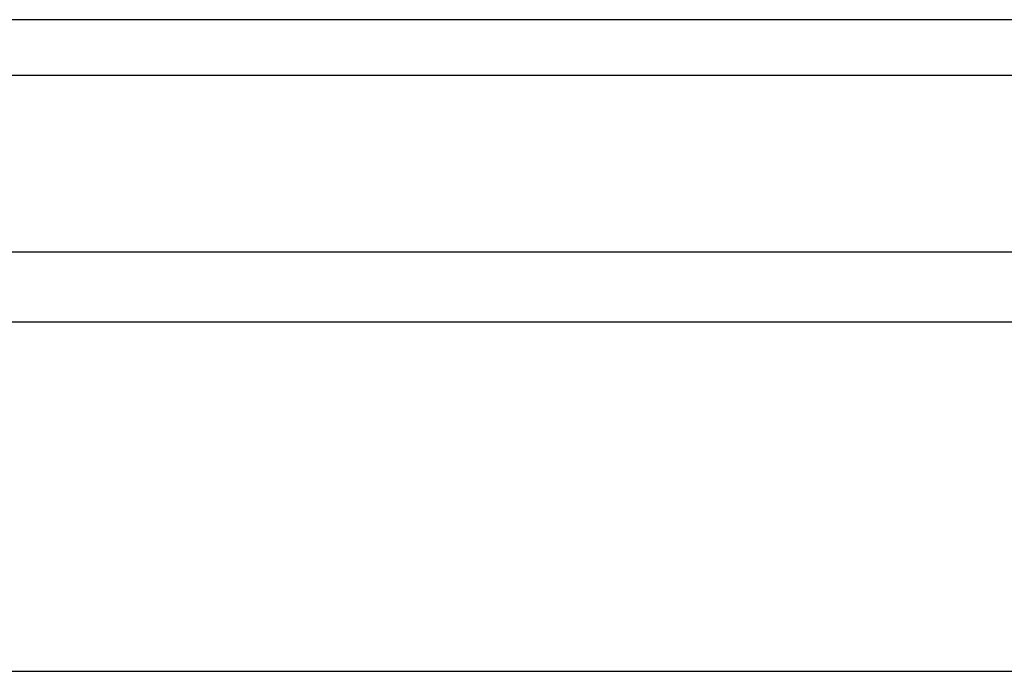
# Model space of a CAD drawing. Header units: inches. Extents: x 3 to 289, y 4 to 291.
# Tile 10 of 256: x 57.403 to 58.282, y 4.699 to 5.282. Entities that reach past the tile are written whole.
import ezdxf

# ---------------------------------------------------------------- set-up
doc = ezdxf.new("R2010")
doc.units = ezdxf.units.IN
doc.header["$LTSCALE"] = 0.5
doc.header["$MEASUREMENT"] = 0
doc.layers.add('PLOTVIEW1', color=7, linetype='Continuous')
doc.layers.add('STR_INS', color=8, linetype='Continuous')

msp = doc.modelspace()

# ---------------------------------------------------------------- linework, layer by layer
at = {"layer": 'PLOTVIEW1', "color": 97, "linetype": 'Continuous'}
for p, q in [((3.62169, 5.07442), (61.12169, 5.07442)), ((3.62169, 5.01192), (61.12169, 5.01192)), ((3.62169, 4.69942), (61.12169, 4.69942))]:
    msp.add_line(p, q, dxfattribs=at)
at = {"layer": 'STR_INS', "color": 4, "linetype": 'Continuous'}
for p, q in [((61.12169, 5.28192), (54.62175, 5.28192)), ((61.12169, 5.23192), (54.62175, 5.23192))]:
    msp.add_line(p, q, dxfattribs=at)

doc.saveas('drawing.dxf')
